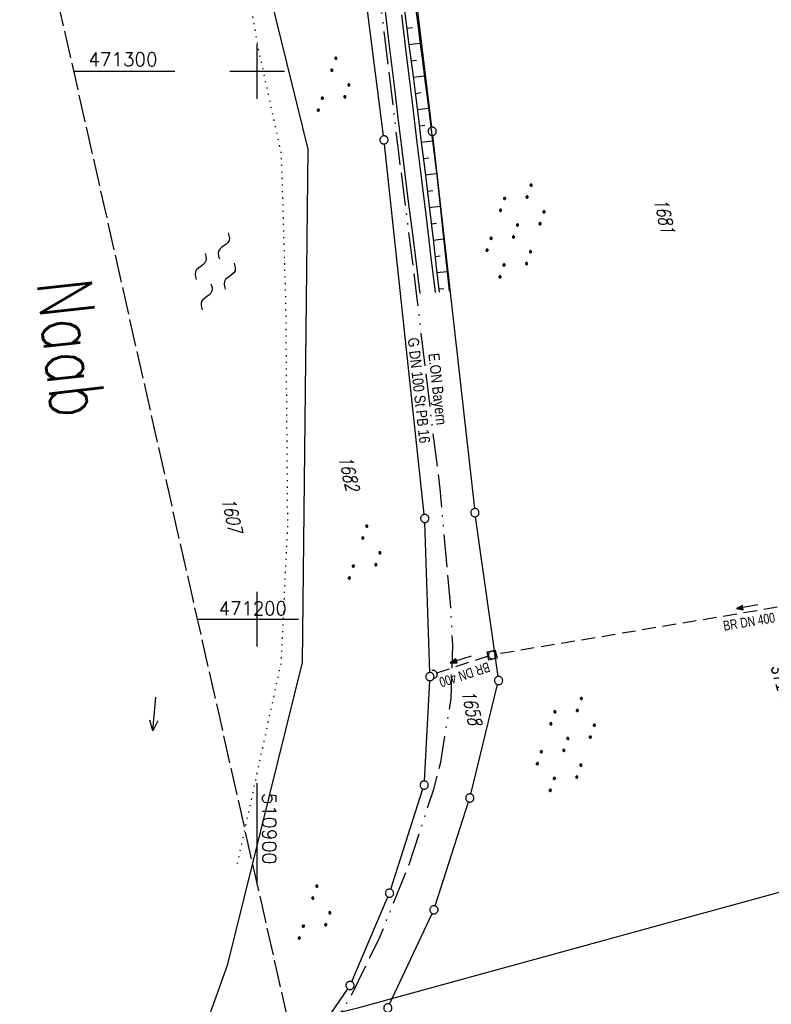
# Model space of a CAD drawing. Extents: x 510526 to 513920, y 467229 to 478797.
# Tile 85 of 256: x 510857 to 510994, y 471130 to 471309. Entities that reach past the tile are written whole.
import ezdxf
from ezdxf.enums import TextEntityAlignment as Align

# ---------------------------------------------------------------- set-up
doc = ezdxf.new("R2010")
doc.units = 0
doc.header["$LTSCALE"] = 10
doc.header["$MEASUREMENT"] = 0
for name, pattern in [('ACAD_ISO13W100', [37, 12, -3, 12, -3, 0.5, -3, 0.5, -3]), ('LT00', [0]), ('LT14', [0.6, 0.5, -0.1]), ('PUNKTX2_STR', [0.6, 0.1, -0.5]), ('STRICHLINIE2', [0.375, 0.25, -0.125])]:
    doc.linetypes.add(name, pattern=pattern)
doc.layers.get('0').update_dxf_attribs({"linetype": 'LT00'})
for name, color, linetype in [('--WASSER_GRENZE', 180, 'PUNKTX2_STR'), ('--WASSER_NUTZUNG', 180, 'Continuous'), ('-GRA-20W', 20, 'LT00'), ('-Halt-Pfeil', 4, 'LT00'), ('-Haltung', 182, 'STRICHLINIE2'), ('-Haltungsbeschriftung', 182, 'LT00'), ('ABWASSERLTG', 24, 'LT00'), ('DFK_BES-WEGE', 255, 'LT00'), ('DFK_FLUR_NR', 250, 'LT00'), ('DFK_GZPKT', 250, 'LT00'), ('DFK_KATASTER', 250, 'LT00'), ('DFK_NUTZUNG', 250, 'LT00'), ('GASLTG', 250, 'ACAD_ISO13W100'), ('GASLTG_TEXT', 250, 'Continuous'), ('V95_AFBR_BAB', 250, 'LT00'), ('V95_BOESCH', 250, 'LT00'), ('V95_BOSCHUNG', 250, 'LT00'), ('V95_KA_MULD', 182, 'LT00'), ('V95_RASTER', 250, 'LT00'), ('V95_UK_DURCH', 182, 'LT00')]:
    doc.layers.add(name, color=color, linetype=linetype)
doc.layers.add('-BLATT_95-RAND', color=7, linetype='LT14', plot=False)
doc.styles.add('Beschrift', font='ARIAL.TTF')
doc.styles.add('Haltungsbeschriftung', font='ARIAL.TTF', dxfattribs={"width": 0.75})
doc.styles.get("Standard").update_dxf_attribs({"font": 'romans.shx'})
doc.styles.add('Versorgungsltg', font='ARIAL.TTF', dxfattribs={"width": 0.8, "height": 2})

# ---------------------------------------------------------------- blocks, each defined once
blk = doc.blocks.new('SYMB7242')
at = {"color": 0, "linetype": 'ByBlock'}
for p, q in [((0, 0), (-0.62, 0)), ((-0.19, 0.075), (0, 0)), ((0, 0), (-0.19, -0.075))]:
    blk.add_line(p, q, dxfattribs=at)
blk = doc.blocks.new('SYMB7010')
at = {"color": 0, "linetype": 'ByBlock'}
for points in [[(-0.031408, 0.499213), (-0.093728, 0.49134), (-0.15457, 0.475719), (-0.212975, 0.452595), (-0.268021, 0.422333), (-0.31884, 0.385411), (-0.36463, 0.342411), (-0.40467, 0.29401), (-0.438329, 0.240973), (-0.465074, 0.184136), (-0.484486, 0.124395), (-0.496256, 0.062692), (-0.5002, 0)], [(-0.5002, 0), (-0.496256, -0.062692), (-0.484486, -0.124395), (-0.465075, -0.184136), (-0.438329, -0.240973), (-0.404671, -0.29401), (-0.36463, -0.342411), (-0.31884, -0.385411), (-0.268021, -0.422333), (-0.212975, -0.452595), (-0.154571, -0.475719), (-0.093728, -0.49134), (-0.031408, -0.499213), (0.031408, -0.499213)], [(0.5002, 0), (0.496256, 0.062692), (0.484485, 0.124395), (0.465074, 0.184136), (0.438329, 0.240973), (0.40467, 0.29401), (0.36463, 0.342411), (0.31884, 0.385411), (0.268021, 0.422333), (0.212975, 0.452595), (0.15457, 0.475719), (0.093728, 0.49134), (0.031408, 0.499213), (-0.031408, 0.499213)], [(0.031408, -0.499213), (0.093728, -0.491341), (0.15457, -0.475719), (0.212975, -0.452595), (0.268021, -0.422333), (0.31884, -0.385411), (0.36463, -0.342411), (0.404671, -0.294011), (0.438329, -0.240974), (0.465075, -0.184136), (0.484486, -0.124395), (0.496256, -0.062692), (0.500201, 0)]]:
    blk.add_lwpolyline(points, dxfattribs=at)
blk = doc.blocks.new('SYMB7250')
at = {"color": 0, "linetype": 'ByBlock'}
for points in [[(-0.25, 0.28), (-0.208333, 0.308889), (-0.166667, 0.331111), (-0.125, 0.34), (-0.083333, 0.331111), (-0.041667, 0.308889), (0, 0.28)], [(0, 0.28), (0.041667, 0.251111), (0.083333, 0.228889), (0.125, 0.22), (0.166667, 0.228889), (0.208333, 0.251111), (0.25, 0.28)], [(-0.74, 0), (-0.698333, 0.028889), (-0.656667, 0.051111), (-0.615, 0.06), (-0.573333, 0.051111), (-0.531667, 0.028889), (-0.49, 0)], [(-0.49, 0), (-0.448333, -0.028889), (-0.406667, -0.051111), (-0.365, -0.06), (-0.323333, -0.051111), (-0.281667, -0.028889), (-0.24, 0)], [(0.24, 0), (0.281667, 0.028889), (0.323333, 0.051111), (0.365, 0.06), (0.406667, 0.051111), (0.448333, 0.028889), (0.49, 0)], [(0.49, 0), (0.531667, -0.028889), (0.573333, -0.051111), (0.615, -0.06), (0.656667, -0.051111), (0.698333, -0.028889), (0.74, 0)], [(-0.25, -0.28), (-0.208333, -0.251111), (-0.166667, -0.228889), (-0.125, -0.22), (-0.083333, -0.228889), (-0.041667, -0.251111), (0, -0.28)], [(0, -0.28), (0.041667, -0.308889), (0.083333, -0.331111), (0.125, -0.34), (0.166667, -0.331111), (0.208333, -0.308889), (0.25, -0.28)]]:
    blk.add_lwpolyline(points, dxfattribs=at)
blk = doc.blocks.new('SYMB1210')
at = {"color": 0, "linetype": 'ByBlock'}
blk.add_line((0.018815, -0.179014), (0.055623, -0.17119), dxfattribs=at)
for points in [[(-0.2, -0.2), (-0.2, 0.2), (0.2, 0.2), (0.2, -0.2), (-0.2, -0.2)], [(0.018815, 0.179014), (-0.018815, 0.179014), (-0.055623, 0.17119), (-0.09, 0.155885), (-0.120444, 0.133766), (-0.145623, 0.105801), (-0.164438, 0.073213), (-0.176067, 0.037424), (-0.18, 0)], [(-0.18, 0), (-0.176067, -0.037424), (-0.164438, -0.073213), (-0.145623, -0.105801), (-0.120444, -0.133766), (-0.09, -0.155885), (-0.055623, -0.17119), (-0.018815, -0.179014), (0.018815, -0.179014)], [(0.18, 0), (0.176067, 0.037424), (0.164438, 0.073213), (0.145623, 0.105801), (0.120444, 0.133766), (0.09, 0.155885), (0.055623, 0.17119), (0.018815, 0.179014)], [(0.055623, -0.17119), (0.09, -0.155885), (0.120444, -0.133766), (0.145623, -0.105801), (0.164438, -0.073213), (0.176067, -0.037424), (0.18, 0)]]:
    blk.add_lwpolyline(points, dxfattribs=at)
blk = doc.blocks.new('SYMB1107')
at = {"color": 0, "linetype": 'ByBlock'}
for points in [[(-0.2, 0), (-0.196157, 0.039018), (-0.184776, 0.076537), (-0.166294, 0.111114), (-0.141421, 0.141421), (-0.111114, 0.166294), (-0.076537, 0.184776), (-0.039018, 0.196157), (0, 0.2)], [(0, 0.2), (0.039018, 0.196157), (0.076537, 0.184776), (0.111114, 0.166294), (0.141421, 0.141421), (0.166294, 0.111114), (0.184776, 0.076537), (0.196157, 0.039018), (0.2, 0)]]:
    blk.add_lwpolyline(points, dxfattribs=at)
blk = doc.blocks.new('SYMB7111')
at = {"color": 0, "linetype": 'ByBlock'}
for p, q in [((-0.13, 0.202919), (-0.13, 0.177081)), ((-0.125, 0.172895), (-0.125, 0.207105)), ((-0.12, 0.209164), (-0.12, 0.170836)), ((-0.115, 0.170204), (-0.115, 0.209796)), ((-0.11, 0.209164), (-0.11, 0.170836)), ((-0.105, 0.172895), (-0.105, 0.207105)), ((-0.1, 0.202919), (-0.1, 0.177081)), ((-0.095, 0.189874), (-0.095, 0.190146)), ((0.1, 0.202919), (0.1, 0.177081)), ((0.105, 0.172895), (0.105, 0.207105)), ((0.11, 0.209164), (0.11, 0.170836)), ((0.115, 0.170204), (0.115, 0.209796)), ((0.12, 0.209164), (0.12, 0.170836)), ((0.125, 0.172895), (0.125, 0.207105)), ((0.13, 0.202919), (0.13, 0.177081)), ((0.135, 0.189874), (0.135, 0.190146)), ((-0.515, -0.177081), (-0.515, -0.202919)), ((-0.51, -0.207105), (-0.51, -0.172895)), ((-0.505, -0.170836), (-0.505, -0.209164)), ((-0.5, -0.209796), (-0.5, -0.170204)), ((-0.495, -0.170836), (-0.495, -0.209164)), ((-0.49, -0.207105), (-0.49, -0.172895)), ((-0.485, -0.177081), (-0.485, -0.202919)), ((-0.285, -0.177081), (-0.285, -0.202919)), ((-0.28, -0.207105), (-0.28, -0.172895)), ((-0.275, -0.170836), (-0.275, -0.209164)), ((-0.27, -0.209796), (-0.27, -0.170204)), ((-0.265, -0.170836), (-0.265, -0.209164)), ((-0.26, -0.207105), (-0.26, -0.172895)), ((-0.255, -0.177081), (-0.255, -0.202919)), ((0.255, -0.177081), (0.255, -0.202919)), ((0.26, -0.207105), (0.26, -0.172895)), ((0.265, -0.170836), (0.265, -0.209164)), ((0.27, -0.209796), (0.27, -0.170204)), ((0.275, -0.170836), (0.275, -0.209164)), ((0.28, -0.207105), (0.28, -0.172895)), ((0.285, -0.177081), (0.285, -0.202919)), ((0.485, -0.177081), (0.485, -0.202919)), ((0.49, -0.207105), (0.49, -0.172895)), ((0.495, -0.170836), (0.495, -0.209164)), ((0.5, -0.209796), (0.5, -0.170204)), ((0.505, -0.170836), (0.505, -0.209164)), ((0.51, -0.207105), (0.51, -0.172895)), ((0.515, -0.177081), (0.515, -0.202919)), ((-0.48, -0.190126), (-0.48, -0.189854)), ((-0.25, -0.190126), (-0.25, -0.189854)), ((0.29, -0.190126), (0.29, -0.189854)), ((0.52, -0.190126), (0.52, -0.189854))]:
    blk.add_line(p, q, dxfattribs=at)
for points in [[(-0.095, 0.19), (-0.096981, 0.198678), (-0.10253, 0.205637), (-0.11055, 0.209499), (-0.11945, 0.209499), (-0.12747, 0.205637), (-0.133019, 0.198678), (-0.135, 0.19), (-0.133019, 0.181322), (-0.12747, 0.174363), (-0.11945, 0.170501), (-0.11055, 0.170501), (-0.10253, 0.174363), (-0.096981, 0.181322), (-0.095, 0.19)], [(0.135, 0.19), (0.133019, 0.198678), (0.12747, 0.205637), (0.11945, 0.209499), (0.11055, 0.209499), (0.10253, 0.205637), (0.096981, 0.198678), (0.095, 0.19), (0.096981, 0.181322), (0.10253, 0.174363), (0.11055, 0.170501), (0.11945, 0.170501), (0.12747, 0.174363), (0.133019, 0.181322), (0.135, 0.19)], [(-0.48, -0.19), (-0.481981, -0.181322), (-0.48753, -0.174363), (-0.49555, -0.170501), (-0.50445, -0.170501), (-0.51247, -0.174363), (-0.518019, -0.181322), (-0.52, -0.19), (-0.518019, -0.198678), (-0.51247, -0.205637), (-0.50445, -0.209499), (-0.49555, -0.209499), (-0.48753, -0.205637), (-0.481981, -0.198678), (-0.48, -0.19)], [(-0.25, -0.19), (-0.251981, -0.181322), (-0.25753, -0.174363), (-0.26555, -0.170501), (-0.27445, -0.170501), (-0.28247, -0.174363), (-0.288019, -0.181322), (-0.29, -0.19), (-0.288019, -0.198678), (-0.28247, -0.205637), (-0.27445, -0.209499), (-0.26555, -0.209499), (-0.25753, -0.205637), (-0.251981, -0.198678), (-0.25, -0.19)], [(0.29, -0.19), (0.288019, -0.181322), (0.28247, -0.174363), (0.27445, -0.170501), (0.26555, -0.170501), (0.25753, -0.174363), (0.251981, -0.181322), (0.25, -0.19), (0.251981, -0.198678), (0.25753, -0.205637), (0.26555, -0.209499), (0.27445, -0.209499), (0.28247, -0.205637), (0.288019, -0.198678), (0.29, -0.19)], [(0.52, -0.19), (0.518019, -0.181322), (0.51247, -0.174363), (0.50445, -0.170501), (0.49555, -0.170501), (0.48753, -0.174363), (0.481981, -0.181322), (0.48, -0.19), (0.481981, -0.198678), (0.48753, -0.205637), (0.49555, -0.209499), (0.50445, -0.209499), (0.51247, -0.205637), (0.518019, -0.198678), (0.52, -0.19)]]:
    blk.add_lwpolyline(points, dxfattribs=at)
blk = doc.blocks.new('SYMB7110')
at = {"color": 0, "linetype": 'ByBlock'}
for p, q in [((-0.515, 0.392919), (-0.515, 0.367081)), ((-0.51, 0.362895), (-0.51, 0.397105)), ((-0.505, 0.399164), (-0.505, 0.360836)), ((-0.5, 0.360204), (-0.5, 0.399796)), ((-0.495, 0.399164), (-0.495, 0.360836)), ((-0.49, 0.362895), (-0.49, 0.397105)), ((-0.485, 0.392919), (-0.485, 0.367081)), ((-0.48, 0.379874), (-0.48, 0.380145)), ((-0.285, 0.392919), (-0.285, 0.367081)), ((-0.28, 0.362895), (-0.28, 0.397105)), ((-0.275, 0.399164), (-0.275, 0.360836)), ((-0.27, 0.360204), (-0.27, 0.399796)), ((-0.265, 0.399164), (-0.265, 0.360836)), ((-0.26, 0.362895), (-0.26, 0.397105)), ((-0.255, 0.392919), (-0.255, 0.367081)), ((-0.25, 0.379874), (-0.25, 0.380146)), ((0.255, 0.392919), (0.255, 0.367081)), ((0.26, 0.362895), (0.26, 0.397105)), ((0.265, 0.399164), (0.265, 0.360836)), ((0.27, 0.360204), (0.27, 0.399796)), ((0.275, 0.399164), (0.275, 0.360836)), ((0.28, 0.362895), (0.28, 0.397105)), ((0.285, 0.392919), (0.285, 0.367081)), ((0.29, 0.379874), (0.29, 0.380145)), ((0.485, 0.392919), (0.485, 0.367081)), ((0.49, 0.362895), (0.49, 0.397105)), ((0.495, 0.399164), (0.495, 0.360836)), ((0.5, 0.360204), (0.5, 0.399796)), ((0.505, 0.399164), (0.505, 0.360836)), ((0.51, 0.362895), (0.51, 0.397105)), ((0.515, 0.392919), (0.515, 0.367081)), ((0.52, 0.379874), (0.52, 0.380146)), ((-0.9, 0.012919), (-0.9, -0.012919)), ((-0.895, -0.017106), (-0.895, 0.017105)), ((-0.89, 0.019164), (-0.89, -0.019164)), ((-0.885, -0.019797), (-0.885, 0.019796)), ((-0.88, 0.019164), (-0.88, -0.019164)), ((-0.875, -0.017106), (-0.875, 0.017105)), ((-0.87, 0.012919), (-0.87, -0.012919)), ((-0.865, -0.000126), (-0.865, 0.000145)), ((-0.67, 0.012919), (-0.67, -0.012919)), ((-0.665, -0.017106), (-0.665, 0.017105)), ((-0.66, 0.019164), (-0.66, -0.019164)), ((-0.655, -0.019797), (-0.655, 0.019796)), ((-0.65, 0.019164), (-0.65, -0.019164)), ((-0.645, -0.017106), (-0.645, 0.017105)), ((-0.64, 0.012919), (-0.64, -0.012919)), ((-0.635, -0.000126), (-0.635, 0.000145)), ((-0.13, 0.012919), (-0.13, -0.012919)), ((-0.125, -0.017105), (-0.125, 0.017105)), ((-0.12, 0.019164), (-0.12, -0.019164)), ((-0.115, -0.019796), (-0.115, 0.019796)), ((-0.11, 0.019164), (-0.11, -0.019164)), ((-0.105, -0.017105), (-0.105, 0.017105)), ((-0.1, 0.012919), (-0.1, -0.012919)), ((-0.095, -0.000126), (-0.095, 0.000146)), ((0.1, 0.012919), (0.1, -0.012919)), ((0.105, -0.017105), (0.105, 0.017105)), ((0.11, 0.019164), (0.11, -0.019164)), ((0.115, -0.019796), (0.115, 0.019796)), ((0.12, 0.019164), (0.12, -0.019164)), ((0.125, -0.017105), (0.125, 0.017105)), ((0.13, 0.012919), (0.13, -0.012919)), ((0.135, -0.000126), (0.135, 0.000146)), ((0.64, 0.012919), (0.64, -0.012919)), ((0.645, -0.017105), (0.645, 0.017105)), ((0.65, 0.019164), (0.65, -0.019164)), ((0.655, -0.019796), (0.655, 0.019796)), ((0.66, 0.019164), (0.66, -0.019164)), ((0.665, -0.017105), (0.665, 0.017105)), ((0.67, 0.012919), (0.67, -0.012919)), ((0.675, -0.000126), (0.675, 0.000146)), ((0.87, 0.012919), (0.87, -0.012919)), ((0.875, -0.017105), (0.875, 0.017105)), ((0.88, 0.019164), (0.88, -0.019164)), ((0.885, -0.019796), (0.885, 0.019796)), ((0.89, 0.019164), (0.89, -0.019164)), ((0.895, -0.017105), (0.895, 0.017105)), ((0.9, 0.012919), (0.9, -0.012919)), ((0.905, -0.000126), (0.905, 0.000146)), ((-0.515, -0.367081), (-0.515, -0.392919)), ((-0.51, -0.397105), (-0.51, -0.362895)), ((-0.505, -0.360836), (-0.505, -0.399164)), ((-0.5, -0.399796), (-0.5, -0.360204)), ((-0.495, -0.360836), (-0.495, -0.399164)), ((-0.49, -0.397106), (-0.49, -0.362895)), ((-0.485, -0.367081), (-0.485, -0.392919)), ((-0.48, -0.380126), (-0.48, -0.379855)), ((-0.285, -0.367081), (-0.285, -0.392919)), ((-0.28, -0.397105), (-0.28, -0.362895)), ((-0.275, -0.360836), (-0.275, -0.399164)), ((-0.27, -0.399796), (-0.27, -0.360204)), ((-0.265, -0.360836), (-0.265, -0.399164)), ((-0.26, -0.397105), (-0.26, -0.362895)), ((-0.255, -0.367081), (-0.255, -0.392919)), ((-0.25, -0.380126), (-0.25, -0.379855)), ((0.255, -0.367081), (0.255, -0.392919)), ((0.26, -0.397105), (0.26, -0.362895)), ((0.265, -0.360836), (0.265, -0.399164)), ((0.27, -0.399796), (0.27, -0.360204)), ((0.275, -0.360836), (0.275, -0.399164)), ((0.28, -0.397105), (0.28, -0.362895)), ((0.285, -0.367081), (0.285, -0.392919)), ((0.29, -0.380126), (0.29, -0.379855)), ((0.485, -0.367081), (0.485, -0.392919)), ((0.49, -0.397105), (0.49, -0.362895)), ((0.495, -0.360836), (0.495, -0.399164)), ((0.5, -0.399796), (0.5, -0.360204)), ((0.505, -0.360836), (0.505, -0.399164)), ((0.51, -0.397105), (0.51, -0.362895)), ((0.515, -0.367081), (0.515, -0.392919)), ((0.52, -0.380126), (0.52, -0.379855))]:
    blk.add_line(p, q, dxfattribs=at)
for points in [[(-0.48, 0.38), (-0.481981, 0.388678), (-0.48753, 0.395637), (-0.49555, 0.399499), (-0.50445, 0.399499), (-0.51247, 0.395637), (-0.518019, 0.388678), (-0.52, 0.38), (-0.518019, 0.371322), (-0.51247, 0.364363), (-0.50445, 0.360501), (-0.49555, 0.360501), (-0.48753, 0.364363), (-0.481981, 0.371322), (-0.48, 0.38)], [(-0.25, 0.38), (-0.251981, 0.388678), (-0.25753, 0.395637), (-0.26555, 0.399499), (-0.27445, 0.399499), (-0.28247, 0.395637), (-0.288019, 0.388678), (-0.29, 0.38), (-0.288019, 0.371322), (-0.28247, 0.364363), (-0.27445, 0.360501), (-0.26555, 0.360501), (-0.25753, 0.364363), (-0.251981, 0.371322), (-0.25, 0.38)], [(0.29, 0.38), (0.288019, 0.388678), (0.28247, 0.395637), (0.27445, 0.399499), (0.26555, 0.399499), (0.25753, 0.395637), (0.251981, 0.388678), (0.25, 0.38), (0.251981, 0.371322), (0.25753, 0.364363), (0.26555, 0.360501), (0.27445, 0.360501), (0.28247, 0.364363), (0.288019, 0.371322), (0.29, 0.38)], [(0.52, 0.38), (0.518019, 0.388678), (0.51247, 0.395637), (0.50445, 0.399499), (0.495549, 0.399499), (0.48753, 0.395637), (0.481981, 0.388678), (0.48, 0.38), (0.481981, 0.371322), (0.48753, 0.364363), (0.495549, 0.360501), (0.50445, 0.360501), (0.51247, 0.364363), (0.518019, 0.371322), (0.52, 0.38)], [(-0.865, 0), (-0.866981, 0.008678), (-0.87253, 0.015637), (-0.88055, 0.019498), (-0.88945, 0.019498), (-0.89747, 0.015637), (-0.903019, 0.008678), (-0.905, 0)], [(-0.905, 0), (-0.903019, -0.008678), (-0.89747, -0.015637), (-0.88945, -0.019499), (-0.88055, -0.019499), (-0.87253, -0.015637), (-0.866981, -0.008678), (-0.865, 0)], [(-0.635, 0), (-0.636981, 0.008678), (-0.64253, 0.015637), (-0.65055, 0.019498), (-0.65945, 0.019498), (-0.66747, 0.015637), (-0.673019, 0.008678), (-0.675, 0)], [(-0.675, 0), (-0.673019, -0.008678), (-0.66747, -0.015637), (-0.65945, -0.019499), (-0.65055, -0.019499), (-0.64253, -0.015637), (-0.636981, -0.008678), (-0.635, 0)], [(-0.095, 0), (-0.096981, 0.008678), (-0.10253, 0.015637), (-0.11055, 0.019499), (-0.11945, 0.019499), (-0.12747, 0.015637), (-0.133019, 0.008678), (-0.135, 0)], [(-0.135, 0), (-0.133019, -0.008678), (-0.12747, -0.015637), (-0.11945, -0.019499), (-0.11055, -0.019499), (-0.10253, -0.015637), (-0.096981, -0.008678), (-0.095, 0)], [(0.135, 0), (0.133019, 0.008678), (0.12747, 0.015637), (0.11945, 0.019499), (0.11055, 0.019499), (0.10253, 0.015637), (0.096981, 0.008678), (0.095, 0)], [(0.095, 0), (0.096981, -0.008678), (0.10253, -0.015637), (0.11055, -0.019499), (0.11945, -0.019499), (0.12747, -0.015637), (0.133019, -0.008678), (0.135, 0)], [(0.675, 0), (0.673019, 0.008678), (0.66747, 0.015637), (0.65945, 0.019499), (0.65055, 0.019499), (0.64253, 0.015637), (0.636981, 0.008678), (0.635, 0)], [(0.635, 0), (0.636981, -0.008678), (0.64253, -0.015637), (0.65055, -0.019499), (0.65945, -0.019499), (0.66747, -0.015637), (0.673019, -0.008678), (0.675, 0)], [(0.905, 0), (0.903019, 0.008678), (0.89747, 0.015637), (0.88945, 0.019499), (0.88055, 0.019499), (0.87253, 0.015637), (0.866981, 0.008678), (0.865, 0)], [(0.865, 0), (0.866981, -0.008678), (0.87253, -0.015637), (0.88055, -0.019499), (0.88945, -0.019499), (0.89747, -0.015637), (0.903019, -0.008678), (0.905, 0)], [(-0.48, -0.38), (-0.481981, -0.371322), (-0.48753, -0.364363), (-0.49555, -0.360501), (-0.50445, -0.360501), (-0.51247, -0.364363), (-0.518019, -0.371322), (-0.52, -0.38), (-0.518019, -0.388678), (-0.51247, -0.395637), (-0.50445, -0.399499), (-0.49555, -0.399499), (-0.48753, -0.395637), (-0.481981, -0.388678), (-0.48, -0.38)], [(-0.25, -0.38), (-0.251981, -0.371322), (-0.25753, -0.364363), (-0.26555, -0.360501), (-0.27445, -0.360501), (-0.28247, -0.364363), (-0.288019, -0.371322), (-0.29, -0.38), (-0.288019, -0.388678), (-0.28247, -0.395637), (-0.27445, -0.399499), (-0.26555, -0.399499), (-0.25753, -0.395637), (-0.251981, -0.388678), (-0.25, -0.38)], [(0.29, -0.38), (0.288019, -0.371322), (0.28247, -0.364363), (0.27445, -0.360501), (0.26555, -0.360501), (0.25753, -0.364363), (0.251981, -0.371322), (0.25, -0.38), (0.251981, -0.388678), (0.25753, -0.395637), (0.26555, -0.399499), (0.27445, -0.399499), (0.28247, -0.395637), (0.288019, -0.388678), (0.29, -0.38)], [(0.52, -0.38), (0.518019, -0.371322), (0.51247, -0.364363), (0.50445, -0.360501), (0.495549, -0.360501), (0.48753, -0.364363), (0.481981, -0.371322), (0.48, -0.38), (0.481981, -0.388678), (0.48753, -0.395637), (0.495549, -0.399499), (0.50445, -0.399499), (0.51247, -0.395637), (0.518019, -0.388678), (0.52, -0.38)]]:
    blk.add_lwpolyline(points, dxfattribs=at)
blk = doc.blocks.new('SYMB0070')
at = {"color": 0, "linetype": 'ByBlock'}
for p, q in [((-0.5, 0), (0.2, 0)), ((0.5, 0), (0.2, 0.1)), ((0.2, 0.1), (0.2, 0)), ((0.468, 0), (0.21, 0.086)), ((0.21, 0.086), (0.21, -0.086)), ((0.21, -0.086), (0.468, 0)), ((0.22, -0.072), (0.437, 0)), ((0.23, -0.058), (0.405, 0)), ((0.24, -0.045), (0.374, 0)), ((0.342, 0), (0.25, 0.031)), ((0.25, 0.031), (0.25, -0.031)), ((0.25, -0.031), (0.342, 0)), ((0.26, -0.017), (0.31, 0)), ((0.27, -0.003), (0.279, 0))]:
    blk.add_line(p, q, dxfattribs=at)
for points in [[(0.2, 0), (0.2, -0.1), (0.5, 0)], [(0.437, 0), (0.22, 0.072), (0.22, -0.072)], [(0.405, 0), (0.23, 0.058), (0.23, -0.058)], [(0.374, 0), (0.24, 0.045), (0.24, -0.045)], [(0.31, 0), (0.26, 0.017), (0.26, -0.017)], [(0.279, 0), (0.27, 0.003), (0.27, -0.003)]]:
    blk.add_lwpolyline(points, dxfattribs=at)

msp = doc.modelspace()

# ---------------------------------------------------------------- linework, layer by layer
at = {"layer": '--WASSER_GRENZE', "ltscale": 0.2, "flags": 128}
msp.add_lwpolyline([(510858.5, 471686.8), (510856.88, 471676.24), (510858.17, 471653.61), (510863.18, 471636.87), (510868.2, 471613.86), (510871.97, 471592.48), (510875.55, 471569.36), (510878.26, 471545.28), (510881.63, 471514.67), (510884.74, 471490), (510887.1, 471463.78), (510891.01, 471441.7), (510892.91, 471424.73), (510892.42, 471403.07), (510893.1, 471385.72), (510893.2, 471362.03), (510893.55, 471342.52), (510900.14, 471304.41), (510904.38, 471285.03), (510905.19, 471258.11), (510905.54, 471217.24), (510904.36, 471192.06), (510896.25, 471154.78)], dxfattribs=at)
at = {"layer": '-BLATT_95-RAND'}
msp.add_lwpolyline([(510736.69, 471875.13), (510940.32, 470972.83), (511220.28, 471036.01), (511016.64, 471938.32), (510736.69, 471875.13)], dxfattribs=at)
at = {"layer": '-Haltung'}
for p, q in [((511035.7, 471208.96), (510943.65, 471193.55)), ((510942.2, 471193.2), (510932.77, 471190.12))]:
    msp.add_line(p, q, dxfattribs=at)
at = {"layer": 'ABWASSERLTG', "linetype": 'Continuous', "flags": 128}
msp.add_lwpolyline([(510882.14, 471120.22), (510918.42, 471128.98), (510978.09, 471145.36), (511041.98, 471162.9), (511096.95, 471177.99), (511154.21, 471193.71), (511214.84, 471210.36), (511245.64, 471218.81)], dxfattribs=at)
at = {"layer": 'DFK_KATASTER'}
for p, q in [((510931.89, 471289.82), (510919.94, 471389.2)), ((510923.08, 471288.26), (510910.34, 471388.12)), ((510900.06, 471323.13), (510909.25, 471285.8)), ((510930.53, 471219.12), (510923.25, 471286.77)), ((510932.06, 471288.33), (510939.7, 471220.18)), ((510909.25, 471285.8), (510908.22, 471192.08)), ((510944, 471189.51), (510939.88, 471218.69)), ((510931.54, 471190.24), (510930.64, 471217.62)), ((510908.22, 471192.08), (510894.53, 471136.75)), ((510930.55, 471170.43), (510931.52, 471188.74)), ((510939.03, 471168.04), (510943.92, 471188.04)), ((510924.42, 471150.65), (510930.28, 471168.97)), ((510932.53, 471147.61), (510938.62, 471166.6)), ((510917.27, 471133.77), (510923.9, 471149.25)), ((510924.19, 471129.64), (510931.98, 471146.22)), ((510894.53, 471136.75), (510881.64, 471100.99)), ((510905.17, 471115.84), (510916.55, 471132.46))]:
    msp.add_line(p, q, dxfattribs=at)
at = {"layer": 'GASLTG', "ltscale": 0.05, "flags": 128}
msp.add_lwpolyline([(510920.1, 470706.6), (510914.41, 470710.13), (510914.63, 470710.55), (510914.64, 470710.55), (510915.11, 470711.43), (510915.13, 470711.48), (510924.43, 470729.11), (510927.15, 470734.36), (510929.67, 470739.31), (510934.82, 470749.51), (510943.22, 470765.6), (510951.79, 470782.42), (510955.3, 470789.47), (510970.89, 470818.92), (510977.46, 470831.54), (510985.2, 470846.16), (510990.36, 470857.81), (510991.77, 470863.58), (510992.03, 470865.94), (510991.87, 470869.48), (510991.38, 470873.52), (510990.64, 470877.49), (510987.3, 470891.06), (510982.84, 470908.35), (510978.79, 470924.2), (510975.33, 470937.87), (510970.92, 470955.74), (510967.2, 470970.99), (510963.04, 470987.52), (510958.9, 471003.95), (510955.49, 471017.71), (510952.71, 471029.57), (510949.12, 471043.32), (510947.11, 471049.65), (510945.47, 471054.35), (510943.23, 471059.89), (510941.57, 471063.44), (510935.07, 471076.84), (510929.46, 471087.43), (510924.03, 471097.17), (510920.63, 471102.92), (510918.34, 471107.02), (510915.79, 471111.7), (510910.96, 471120.83), (510912.32, 471123.08), (510917.24, 471131.31), (510922.37, 471141.78), (510927.85, 471155.36), (510932.26, 471168.96), (510933.53, 471173.87), (510935.44, 471185.47), (510935.73, 471195.31), (510935.31, 471202.83), (510933.43, 471223.77), (510931.94, 471235.74), (510929.25, 471258.51), (510929.25, 471258.51), (510925.81, 471285.73), (510922.77, 471311.04), (510920.61, 471328.91), (510919.25, 471339.83), (510916.05, 471365.82), (510916.05, 471365.82), (510915.03, 471373.83), (510915.02, 471373.93), (510913.43, 471389.38), (510913.23, 471391.37), (510912.23, 471398.07), (510908.11, 471411.44), (510900.34, 471427.73), (510898.31, 471432.55), (510896.81, 471437.11), (510894.09, 471447.99), (510892.65, 471455.06), (510890.05, 471473.48), (510888.69, 471486.01), (510887.86, 471495.05), (510886.05, 471510.71), (510883.64, 471529.86), (510881.08, 471548.71), (510879.22, 471564.32), (510877.29, 471580.36), (510875.58, 471601.31), (510874.02, 471612.33), (510872.42, 471620.73), (510869.82, 471631.46), (510866.47, 471642.47), (510864.43, 471650.69), (510863.21, 471657.09), (510862.93, 471664.8), (510863.08, 471672.09), (510864.2, 471678.59), (510865.31, 471681.47), (510867.01, 471686.48), (510873.32, 471699.46), (510875.52, 471705.96), (510877.51, 471713.97), (510878.5, 471721.02), (510878.92, 471729.8), (510878.2, 471738.28), (510875.95, 471752.14), (510872.54, 471766.7), (510869.78, 471780.52), (510865.37, 471797.42), (510861.12, 471810.98), (510858.56, 471818.8), (510854.88, 471827.36), (510845.16, 471847.74), (510833.55, 471870.29), (510820.88, 471895.41), (510815.24, 471907.04), (510808.36, 471924.03), (510802.87, 471939.39), (510802.87, 471939.39), (510798.88, 471951.67), (510793.31, 471966.52), (510784.31, 471985.42), (510781.45, 471991.41), (510778.34, 471998.29), (510771.89, 472013.18), (510768.45, 472022.05), (510766.76, 472026.94), (510765.71, 472032.52), (510765.07, 472039.47), (510765.01, 472043.67), (510765.5, 472052.73), (510767.03, 472075.69), (510768.15, 472090.5), (510768.95, 472106.37), (510769.79, 472115.59), (510770.67, 472126.57), (510771.32, 472148.21), (510771.58, 472157.8), (510771.1, 472167.01), (510769.35, 472174.79), (510767.65, 472179.41), (510763.26, 472188.42), (510757.58, 472201.11), (510751.26, 472211.43), (510743.88, 472222.11), (510737.55, 472230.63), (510732.72, 472236.3), (510725.1, 472246.12), (510721.86, 472251.1), (510719.59, 472257.55), (510718.78, 472259.47), (510717.4, 472264.42), (510716.35, 472272.74), (510715.92, 472281.65), (510715.98, 472283.9), (510715.89, 472284.67), (510717.41, 472290.69), (510722.26, 472309.77), (510722.71, 472313.22), (510723.17, 472322.55), (510723.12, 472323.59), (510721.85, 472330.2), (510719.12, 472338.66), (510716.17, 472345.62), (510715.25, 472348.08), (510710.6, 472357.01), (510707.86, 472361.5), (510701.87, 472369.64), (510700.87, 472370.86)], dxfattribs=at)
at = {"layer": 'V95_AFBR_BAB'}
for points in [[(510923.37, 471311.05), (510923.96, 471306.18), (510924.55, 471301.31), (510925.13, 471296.44), (510925.73, 471291.57), (510926.32, 471286.7), (510926.99, 471281.25), (510927.67, 471275.81), (510928.35, 471270.36), (510929.03, 471264.92), (510929.71, 471259.47)], [(510932.59, 471259.65), (510931.75, 471266.5), (510930.91, 471273.35), (510930.07, 471280.2), (510929.24, 471287.05), (510928.29, 471294.83), (510927.35, 471302.61), (510926.42, 471310.39)]]:
    msp.add_lwpolyline(points, dxfattribs=at)
at = {"layer": 'V95_BOESCH'}
for points in [[(510926.7, 471313.03), (510927.25, 471308.71), (510927.8, 471304.38), (510928.35, 471300.05), (510928.9, 471295.72), (510929.45, 471291.39), (510929.99, 471287.07), (510930.55, 471282.51), (510931.1, 471277.95), (510931.65, 471273.4), (510932.19, 471268.84), (510932.73, 471264.28), (510933.27, 471259.72)], [(510928.86, 471312.12), (510929.33, 471308.58), (510929.79, 471305.04), (510930.26, 471301.49), (510930.72, 471297.95), (510931.18, 471294.41), (510931.62, 471290.86), (510932.06, 471287.31), (510932.47, 471283.89), (510932.86, 471280.47), (510933.25, 471277.04), (510933.62, 471273.62), (510933.99, 471270.19), (510934.36, 471266.77), (510934.72, 471263.34), (510935.08, 471259.91)]]:
    msp.add_lwpolyline(points, dxfattribs=at)
at = {"layer": 'V95_BOSCHUNG'}
for p, q in [((510927.35, 471307.92), (510928.36, 471308.05)), ((510927.73, 471304.94), (510929.77, 471305.21)), ((510928.11, 471301.96), (510929.13, 471302.1)), ((510928.48, 471298.99), (510930.55, 471299.25)), ((510928.86, 471296.02), (510929.9, 471296.15)), ((510929.24, 471293.05), (510931.32, 471293.3)), ((510929.61, 471290.07), (510930.65, 471290.19)), ((510929.98, 471287.09), (510932.06, 471287.34)), ((510930.35, 471284.12), (510931.38, 471284.24)), ((510930.72, 471281.14), (510932.76, 471281.38)), ((510931.08, 471278.16), (510932.09, 471278.28)), ((510931.43, 471275.18), (510933.43, 471275.42)), ((510931.79, 471272.2), (510932.77, 471272.32)), ((510932.15, 471269.22), (510934.07, 471269.45)), ((510932.5, 471266.25), (510933.44, 471266.36)), ((510932.85, 471263.27), (510934.71, 471263.49)), ((510933.2, 471260.29), (510934.11, 471260.39))]:
    msp.add_line(p, q, dxfattribs=at)
at = {"layer": 'V95_RASTER'}
for p, q in [((510900, 471295), (510900, 471305)), ((510884.99, 471300), (510866.49, 471300)), ((510905, 471300), (510895, 471300)), ((510900, 471195), (510900, 471205)), ((510889.05, 471200), (510907.55, 471200)), ((510900, 471151.5), (510900, 471170))]:
    msp.add_line(p, q, dxfattribs=at)

# ---------------------------------------------------------------- block references
at = {"layer": '--WASSER_NUTZUNG', "xscale": 9.999999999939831, "yscale": 10.00000000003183, "zscale": 10, "rotation": 251.2882999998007}
msp.add_blockref('SYMB7250', (510892.34, 471263.52), dxfattribs=at)
at = {"layer": '-Halt-Pfeil', "yscale": 4.000000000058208, "zscale": 4}
for p, xscale, rotation in [((510989.51, 471202.24), 3.99999999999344, 189.5023866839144), ((510937.18, 471192.61), 3.999999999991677, 198.0516466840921)]:
    msp.add_blockref('SYMB0070', p, dxfattribs=dict(at, xscale=xscale, rotation=rotation))
at = {"layer": 'DFK_GZPKT', "xscale": 1.499999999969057, "yscale": 1.5, "zscale": 1.5, "rotation": 251.2881100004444}
for p in [(510923.17, 471287.52), (510931.98, 471289.08), (510939.78, 471219.43), (510930.61, 471218.37), (510931.56, 471189.49), (510944.1, 471188.77), (510930.51, 471169.68), (510938.85, 471167.31), (510924.19, 471149.94), (510932.3, 471146.9), (510916.97, 471133.08), (510923.87, 471128.96)]:
    msp.add_blockref('SYMB7010', p, dxfattribs=at)
at = {"layer": 'DFK_NUTZUNG', "yscale": 10, "zscale": 10}
for name, p, xscale, rotation in [('SYMB7111', (510914.58, 471297.08), 9.99999999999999, 251.28826), ('SYMB7110', (510947.2, 471270.88), 9.99999999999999, 251.28826), ('SYMB7111', (510920.24, 471211.63), 9.99999999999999, 251.28826), ('SYMB7110', (510956.39, 471177.1), 9.99999999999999, 251.28826), ('SYMB7242', (510880.97, 471179.58), 10, 265.23545), ('SYMB7111', (510911.1, 471145.87), 9.99999999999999, 251.28826)]:
    msp.add_blockref(name, p, dxfattribs=dict(at, xscale=xscale, rotation=rotation))
at = {"layer": 'V95_KA_MULD', "xscale": 3.800000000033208, "yscale": 3.800000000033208, "zscale": 3.8, "rotation": 282.7179066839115}
msp.add_blockref('SYMB1210', (510942.92, 471193.43), dxfattribs=at)
at = {"layer": 'V95_UK_DURCH', "xscale": 4.000000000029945, "yscale": 4.000000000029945, "zscale": 4, "rotation": 282.7179066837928}
msp.add_blockref('SYMB1107', (510932.06, 471189.89), dxfattribs=at)

# ---------------------------------------------------------------- texts
at = {"layer": '-GRA-20W', "style": 'Beschrift', "width": 0.8}
msp.add_text(' 371 m', height=2.5, rotation=286.0255, dxfattribs=at).set_placement((510993.52, 471191.96))
at = {"layer": '-Haltungsbeschriftung', "style": 'Haltungsbeschriftung', "width": 0.75}
for rotation, p in [(9.5024, (510985.3, 471197.85)), (198.0516, (510942.15, 471192.16))]:
    msp.add_text('BR DN 400', height=1.8, rotation=rotation, dxfattribs=at).set_placement(p)
at = {"layer": 'DFK_BES-WEGE', "width": 0.75}
msp.add_text('Naab', height=10, rotation=-83.6591, dxfattribs=at).set_placement((510859.73, 471261.61))
at = {"layer": 'DFK_FLUR_NR', "oblique": 13.754, "width": 0.75}
for s, p in [('1681', (510972.47, 471276.53)), ('1682', (510914.87, 471229.49)), ('1607', (510893.47, 471221.85)), ('1658', (510937.29, 471186.73))]:
    msp.add_text(s, height=2.5, rotation=282.7179, dxfattribs=at).set_placement(p)
at = {"layer": 'GASLTG_TEXT', "style": 'Versorgungsltg', "width": 0.8}
for s, p in [('G DN 100 St PB 16', (510928.58, 471241.65)), ('E.ON Bayern', (510932, 471241.9))]:
    msp.add_text(s, height=2, rotation=276.3742, dxfattribs=at).set_placement(p, align=Align.CENTER)
at = {"layer": 'V95_RASTER'}
for s, rotation, width, p in [(' 471300', 359.9998, 0.983, (510867.49, 471301)), (' 471200', 359.9998, 0.969, (510891.32, 471200.69)), (' 510900', 269.9998, 1.017, (510901, 471170))]:
    msp.add_text(s, height=2.5, rotation=rotation, dxfattribs=dict(at, width=width)).set_placement(p)

doc.saveas('drawing.dxf')
